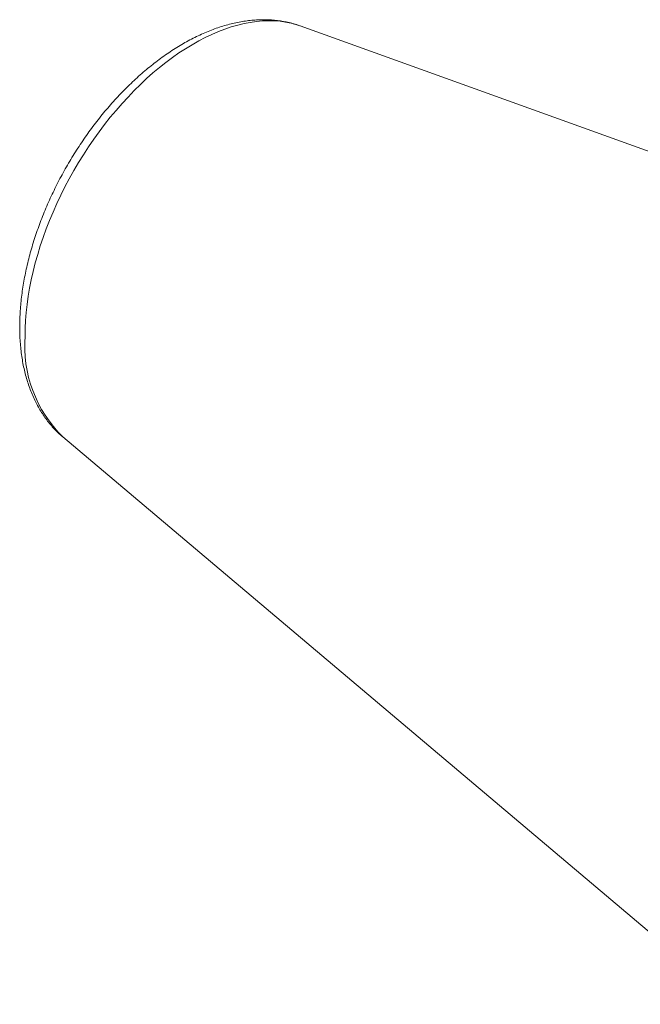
# Model space of a CAD drawing. Header units: inches. Extents: x 0.5 to 16.5, y 0.2 to 10.8.
# Tile 5 of 8: x 10.8 to 11.9, y 7.4 to 9.1. Entities that reach past the tile are written whole.
import ezdxf

# ---------------------------------------------------------------- set-up
doc = ezdxf.new("R2010")
doc.units = ezdxf.units.IN
doc.header["$MEASUREMENT"] = 0

msp = doc.modelspace()

# ---------------------------------------------------------------- linework, layer by layer
at = {"color": 7, "linetype": 'Continuous', "lineweight": 15}
for p, q in [((11.31268, 9.08431), (11.31247, 9.08439)), ((12.5128, 8.65183), (11.31268, 9.08431)), ((10.91403, 8.39374), (12.04283, 7.44059))]:
    msp.add_line(p, q, dxfattribs=at)
at = {"color": 8, "linetype": 'Continuous', "lineweight": 15, "flags": 128}
msp.add_lwpolyline([(11.31247, 9.08439), (11.30638, 9.08641), (11.29747, 9.08884), (11.28831, 9.09071), (11.27892, 9.09203), (11.2693, 9.09279), (11.25948, 9.093), (11.24947, 9.09265), (11.23929, 9.09174), (11.22894, 9.09028), (11.21845, 9.08826), (11.20783, 9.0857), (11.19709, 9.08259), (11.18626, 9.07894), (11.17535, 9.07475), (11.16438, 9.07003), (11.15337, 9.06479), (11.14232, 9.05903), (11.13126, 9.05277), (11.1202, 9.04602), (11.10917, 9.03878), (11.09817, 9.03106), (11.08723, 9.02288), (11.07636, 9.01425), (11.06558, 9.00518), (11.0549, 8.99569), (11.04434, 8.98579), (11.03392, 8.9755), (11.02365, 8.96483), (11.01355, 8.9538), (11.00363, 8.94242), (10.99391, 8.93071), (10.9844, 8.91869), (10.97513, 8.90638), (10.96609, 8.8938), (10.95731, 8.88097), (10.9488, 8.8679), (10.94057, 8.85461), (10.93264, 8.84113), (10.92501, 8.82748), (10.9177, 8.81368), (10.91072, 8.79974), (10.90408, 8.78569), (10.89779, 8.77156), (10.89186, 8.75735), (10.8863, 8.7431), (10.88111, 8.72883), (10.87631, 8.71455), (10.87191, 8.70029), (10.8679, 8.68607), (10.8643, 8.67192), (10.86111, 8.65785), (10.85833, 8.64388), (10.85598, 8.63004), (10.85404, 8.61635), (10.85254, 8.60283), (10.85146, 8.58949), (10.85081, 8.57637), (10.8506, 8.56348)], dxfattribs=at)
at = {"color": 8, "linetype": 'Continuous', "lineweight": 15}
msp.add_arc((11.06609, 8.54729), 0.2161, 175.70402, 225.27719, dxfattribs=at)
at = {"color": 7, "linetype": 'Continuous', "lineweight": 15}
for points, knots in [([(11.3124, 9.08436), (11.31016, 9.08515), (11.3049, 9.08701), (11.2964, 9.08935), (11.28694, 9.09146), (11.27726, 9.09305), (11.2674, 9.09413), (11.25735, 9.0947), (11.24713, 9.09475), (11.23674, 9.09427), (11.22621, 9.09328), (11.21554, 9.09175), (11.20476, 9.08969), (11.19388, 9.08711), (11.18292, 9.08399), (11.17189, 9.08036), (11.16083, 9.07622), (11.14974, 9.07157), (11.13865, 9.06642), (11.12758, 9.06078), (11.11654, 9.05467), (11.10555, 9.0481), (11.09462, 9.04108), (11.08377, 9.03362), (11.07302, 9.02574), (11.06238, 9.01745), (11.05185, 9.00877), (11.04146, 8.99971), (11.03122, 8.99027), (11.02113, 8.98049), (11.01121, 8.97036), (11.00147, 8.95991), (10.99192, 8.94915), (10.98257, 8.9381), (10.97344, 8.92676), (10.96452, 8.91516), (10.95585, 8.9033), (10.94742, 8.89122), (10.93924, 8.87891), (10.93133, 8.8664), (10.92369, 8.85371), (10.91634, 8.84084), (10.90928, 8.82782), (10.90253, 8.81466), (10.89608, 8.80138), (10.88996, 8.788), (10.88417, 8.77453), (10.87871, 8.76099), (10.8736, 8.74739), (10.86884, 8.73376), (10.86444, 8.72011), (10.86041, 8.70645), (10.85675, 8.69281), (10.85347, 8.67919), (10.85057, 8.66562), (10.84808, 8.65212), (10.84597, 8.63869), (10.84428, 8.62536), (10.84299, 8.61214), (10.84213, 8.59905), (10.84173, 8.58802), (10.84169, 8.58138), (10.84168, 8.579)], [0, 0, 0, 0, 0.0116604, 0.0272849, 0.042984, 0.0587753, 0.0746738, 0.0906912, 0.1068355, 0.1231109, 0.1395172, 0.1560505, 0.1727032, 0.1894649, 0.2063228, 0.2232629, 0.2402706, 0.2573316, 0.2744324, 0.2915609, 0.3087066, 0.3258604, 0.3430134, 0.36016, 0.3772961, 0.394419, 0.4115267, 0.4286183, 0.4456932, 0.4627516, 0.4797938, 0.4968207, 0.5138333, 0.5308328, 0.5478206, 0.564798, 0.5817666, 0.5987279, 0.6156836, 0.6326353, 0.6495847, 0.6665333, 0.6834829, 0.7004346, 0.7173901, 0.7343511, 0.7513193, 0.7682964, 0.7852839, 0.8022836, 0.8192969, 0.8363254, 0.8533704, 0.8704332, 0.8875149, 0.9046161, 0.9217374, 0.9388788, 0.9560398, 0.973219, 0.9904145, 1, 1, 1, 1]), ([(10.84168, 8.579), (10.84169, 8.57674), (10.84172, 8.57022), (10.84211, 8.55961), (10.84299, 8.54724), (10.8443, 8.5351), (10.84605, 8.5232), (10.84824, 8.51157), (10.85087, 8.50023), (10.85393, 8.4892), (10.85742, 8.4785), (10.86134, 8.46816), (10.86567, 8.45819), (10.87041, 8.44862), (10.87554, 8.43945), (10.88106, 8.43071), (10.88694, 8.42241), (10.89317, 8.41456), (10.89975, 8.40717), (10.90662, 8.40022), (10.91149, 8.39596), (10.91391, 8.39385)], [0, 0, 0, 0, 0.029667, 0.0852469, 0.140852, 0.1964298, 0.251948, 0.3073682, 0.3626467, 0.4177356, 0.4725842, 0.5271415, 0.5813592, 0.6351948, 0.6886145, 0.7415959, 0.79413, 0.8462219, 0.8978908, 0.9491693, 1, 1, 1, 1])]:
    msp.add_open_spline(points, degree=3, knots=knots, dxfattribs=at)

doc.saveas('drawing.dxf')
